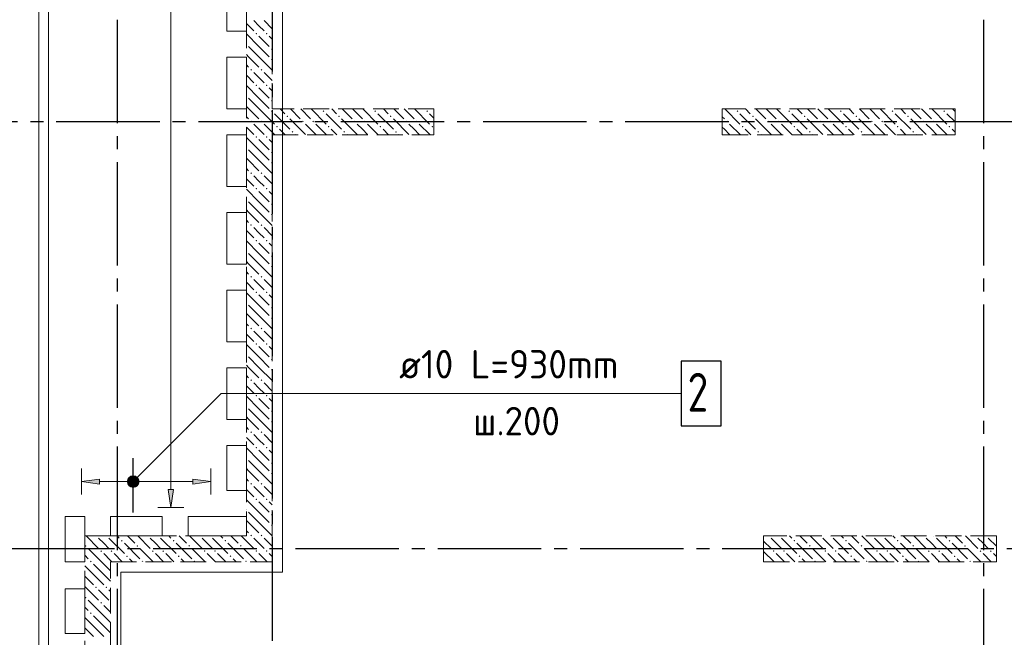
# Model space of a CAD drawing. Header units: millimetres. Extents: x 0 to 43617, y 0 to 59400.
# Tile 9 of 45: x 7171 to 14785, y 31747 to 36520. Entities that reach past the tile are written whole.
import ezdxf

# ---------------------------------------------------------------- set-up
doc = ezdxf.new("R2010")
doc.units = ezdxf.units.MM
doc.linetypes.add('______2', pattern=[270, 200, -70])
doc.linetypes.add('______5', pattern=[1100, 800, -100, 100, -100])
for name, color, linetype, lineweight in [('Standard', 7, 'Continuous', 25), ('ЖБ Пилон', 180, 'Continuous', 25), ('Обрамление П-обр. равн.', 7, 'Continuous', 25), ('Оси', 40, '______5', 18), ('Позиционная метка линия выноска', 7, 'Continuous', 13), ('Позиционная метка номер позиции', 7, 'Continuous', 13)]:
    doc.layers.add(name, color=color, linetype=linetype, lineweight=lineweight)
doc.layers.add('ЖБ Перекрытие верхний уровень', color=7, linetype='Continuous', lineweight=25, true_color=0xe0e0ff)
doc.layers.add('ЖБ Стена верхний уровень', color=7, linetype='Continuous', lineweight=25, true_color=0x006e00)
doc.styles.add('ISOCPEUR', font='txt')

msp = doc.modelspace()

# ---------------------------------------------------------------- hatches: boundary and pattern name
at = {"layer": 'ЖБ Пилон', "linetype": 'Continuous', "lineweight": 18, "transparency": 33554687}
for points in [[(12714.5, 35813.1), (12721, 35819.6), (12727.5, 35813.1), (12721, 35806.6)], [(13114.5, 35813.1), (13121, 35819.6), (13127.5, 35813.1), (13121, 35806.6)], [(13514.5, 35813.1), (13521, 35819.6), (13527.5, 35813.1), (13521, 35806.6)], [(13914.5, 35813.1), (13921, 35819.6), (13927.5, 35813.1), (13921, 35806.6)], [(14314.5, 35813.1), (14321, 35819.6), (14327.5, 35813.1), (14321, 35806.6)], [(12634.5, 35733.1), (12641, 35739.6), (12647.4, 35733.1), (12641, 35726.6)], [(12834.5, 35773.1), (12841, 35779.6), (12847.4, 35773.1), (12841, 35766.6)], [(12954.4, 35733.1), (12960.9, 35739.6), (12967.4, 35733.1), (12960.9, 35726.6)], [(13034.5, 35733.1), (13041, 35739.6), (13047.4, 35733.1), (13041, 35726.6)], [(13234.5, 35773.1), (13241, 35779.6), (13247.4, 35773.1), (13241, 35766.6)], [(13354.4, 35733.1), (13360.9, 35739.6), (13367.4, 35733.1), (13360.9, 35726.6)], [(13434.5, 35733.1), (13441, 35739.6), (13447.4, 35733.1), (13441, 35726.6)], [(13634.5, 35773.1), (13641, 35779.6), (13647.4, 35773.1), (13641, 35766.6)], [(13754.4, 35733.1), (13760.9, 35739.6), (13767.4, 35733.1), (13760.9, 35726.6)], [(13834.5, 35733.1), (13841, 35739.6), (13847.4, 35733.1), (13841, 35726.6)], [(14034.5, 35773.1), (14041, 35779.6), (14047.4, 35773.1), (14041, 35766.6)], [(14154.4, 35733.1), (14160.9, 35739.6), (14167.4, 35733.1), (14160.9, 35726.6)], [(14234.5, 35733.1), (14241, 35739.6), (14247.4, 35733.1), (14241, 35726.6)], [(12754.4, 35693.1), (12760.9, 35699.6), (12767.4, 35693.1), (12760.9, 35686.6)], [(12874.5, 35653.1), (12881, 35659.6), (12887.5, 35653.1), (12881, 35646.6)], [(13154.4, 35693.1), (13160.9, 35699.6), (13167.4, 35693.1), (13160.9, 35686.6)], [(13274.5, 35653.1), (13281, 35659.6), (13287.5, 35653.1), (13281, 35646.6)], [(13554.4, 35693.1), (13560.9, 35699.6), (13567.4, 35693.1), (13560.9, 35686.6)], [(13674.5, 35653.1), (13681, 35659.6), (13687.5, 35653.1), (13681, 35646.6)], [(13954.4, 35693.1), (13960.9, 35699.6), (13967.4, 35693.1), (13960.9, 35686.6)], [(14074.5, 35653.1), (14081, 35659.6), (14087.5, 35653.1), (14081, 35646.6)], [(14354.4, 35693.1), (14360.9, 35699.6), (14367.4, 35693.1), (14360.9, 35686.6)], [(12964.3, 32530), (12960.9, 32526.6), (12957.6, 32530)], [(13044.3, 32530), (13041, 32526.6), (13037.6, 32530)], [(13364.3, 32530), (13360.9, 32526.6), (13357.6, 32530)], [(13444.3, 32530), (13441, 32526.6), (13437.6, 32530)], [(13764.3, 32530), (13760.9, 32526.6), (13757.6, 32530)], [(13844.3, 32530), (13841, 32526.6), (13837.6, 32530)], [(14164.3, 32530), (14160.9, 32526.6), (14157.6, 32530)], [(14244.3, 32530), (14241, 32526.6), (14237.6, 32530)], [(14564.3, 32530), (14560.9, 32526.6), (14557.6, 32530)], [(14644.3, 32530), (14641, 32526.6), (14637.6, 32530)], [(13154.4, 32493.1), (13160.9, 32499.6), (13167.4, 32493.1), (13160.9, 32486.6)], [(13274.5, 32453.1), (13281, 32459.6), (13287.5, 32453.1), (13281, 32446.6)], [(13554.4, 32493.1), (13560.9, 32499.6), (13567.4, 32493.1), (13560.9, 32486.6)], [(13674.5, 32453.1), (13681, 32459.6), (13687.5, 32453.1), (13681, 32446.6)], [(13954.4, 32493.1), (13960.9, 32499.6), (13967.4, 32493.1), (13960.9, 32486.6)], [(14074.5, 32453.1), (14081, 32459.6), (14087.5, 32453.1), (14081, 32446.6)], [(14354.4, 32493.1), (14360.9, 32499.6), (14367.4, 32493.1), (14360.9, 32486.6)], [(14474.5, 32453.1), (14481, 32459.6), (14487.5, 32453.1), (14481, 32446.6)], [(12994.5, 32413.1), (13001, 32419.6), (13007.5, 32413.1), (13001, 32406.6)], [(13074.5, 32413.1), (13081, 32419.6), (13087.5, 32413.1), (13081, 32406.6)], [(13194.5, 32373.1), (13201, 32379.6), (13207.5, 32373.1), (13201, 32366.6)], [(13394.5, 32413.1), (13401, 32419.6), (13407.5, 32413.1), (13401, 32406.6)], [(13474.5, 32413.1), (13481, 32419.6), (13487.5, 32413.1), (13481, 32406.6)], [(13594.5, 32373.1), (13601, 32379.6), (13607.5, 32373.1), (13601, 32366.6)], [(13794.5, 32413.1), (13801, 32419.6), (13807.5, 32413.1), (13801, 32406.6)], [(13874.5, 32413.1), (13881, 32419.6), (13887.5, 32413.1), (13881, 32406.6)], [(13994.5, 32373.1), (14001, 32379.6), (14007.5, 32373.1), (14001, 32366.6)], [(14194.5, 32413.1), (14201, 32419.6), (14207.5, 32413.1), (14201, 32406.6)], [(14274.5, 32413.1), (14281, 32419.6), (14287.5, 32413.1), (14281, 32406.6)], [(14394.5, 32373.1), (14401, 32379.6), (14407.5, 32373.1), (14401, 32366.6)], [(14594.5, 32413.1), (14601, 32419.6), (14607.5, 32413.1), (14601, 32406.6)], [(14674.5, 32413.1), (14681, 32419.6), (14687.5, 32413.1), (14681, 32406.6)], [(12924, 32336.6), (12927.5, 32333.1), (12924.3, 32330), (12924, 32330)], [(13314.5, 32333.1), (13321, 32339.6), (13327.5, 32333.1), (13324.3, 32330), (13317.6, 32330)], [(13714.5, 32333.1), (13721, 32339.6), (13727.5, 32333.1), (13724.3, 32330), (13717.6, 32330)], [(14114.5, 32333.1), (14121, 32339.6), (14127.5, 32333.1), (14124.3, 32330), (14117.6, 32330)], [(14514.5, 32333.1), (14521, 32339.6), (14527.5, 32333.1), (14524.3, 32330), (14517.6, 32330)]]:
    msp.add_hatch(color=7, dxfattribs=at).paths.add_polyline_path(points, flags=16)
at = {"layer": 'ЖБ Стена верхний уровень', "linetype": 'Continuous', "lineweight": 18, "transparency": 33554687}
for points in [[(8994.5, 36413.1), (9001, 36419.6), (9007.5, 36413.1), (9001, 36406.6)], [(9074.5, 36413.1), (9081, 36419.6), (9087.5, 36413.1), (9081, 36406.6)], [(8924, 36336.6), (8927.5, 36333.1), (8924, 36329.7)], [(9114.5, 36293.1), (9121, 36299.6), (9124, 36296.6), (9124, 36289.7), (9121, 36286.6)], [(9114.5, 36213.1), (9121, 36219.6), (9124, 36216.6), (9124, 36209.7), (9121, 36206.6)], [(8954.5, 36133.1), (8960.9, 36139.6), (8967.4, 36133.1), (8960.9, 36126.6)], [(9034.5, 36133.1), (9041, 36139.6), (9047.4, 36133.1), (9041, 36126.6)], [(8994.5, 36013.1), (9001, 36019.6), (9007.5, 36013.1), (9001, 36006.6)], [(9074.5, 36013.1), (9081, 36019.6), (9087.5, 36013.1), (9081, 36006.6)], [(8924, 35936.6), (8927.5, 35933.1), (8924, 35929.7)], [(9114.5, 35893.1), (9121, 35899.6), (9124, 35896.6), (9124, 35889.7), (9121, 35886.6)], [(9114.5, 35813.1), (9121, 35819.6), (9124, 35816.6), (9124, 35809.7), (9121, 35806.6)], [(9124, 35816.6), (9127.5, 35813.1), (9124, 35809.7)], [(9514.5, 35813.1), (9521, 35819.6), (9527.5, 35813.1), (9521, 35806.6)], [(9914.5, 35813.1), (9921, 35819.6), (9927.5, 35813.1), (9921, 35806.6)], [(10314.5, 35813.1), (10321, 35819.6), (10327.5, 35813.1), (10321, 35806.6)], [(8954.5, 35733.1), (8960.9, 35739.6), (8967.4, 35733.1), (8960.9, 35726.6)], [(9034.5, 35733.1), (9041, 35739.6), (9047.4, 35733.1), (9041, 35726.6)], [(9234.5, 35773.1), (9241, 35779.6), (9247.4, 35773.1), (9241, 35766.6)], [(9354.5, 35733.1), (9360.9, 35739.6), (9367.4, 35733.1), (9360.9, 35726.6)], [(9434.5, 35733.1), (9441, 35739.6), (9447.4, 35733.1), (9441, 35726.6)], [(9634.5, 35773.1), (9641, 35779.6), (9647.4, 35773.1), (9641, 35766.6)], [(9754.5, 35733.1), (9760.9, 35739.6), (9767.4, 35733.1), (9760.9, 35726.6)], [(9834.5, 35733.1), (9841, 35739.6), (9847.4, 35733.1), (9841, 35726.6)], [(10034.5, 35773.1), (10041, 35779.6), (10047.4, 35773.1), (10041, 35766.6)], [(10154.5, 35733.1), (10160.9, 35739.6), (10167.4, 35733.1), (10160.9, 35726.6)], [(10234.5, 35733.1), (10241, 35739.6), (10247.4, 35733.1), (10241, 35726.6)], [(9154.5, 35693.1), (9160.9, 35699.6), (9167.4, 35693.1), (9160.9, 35686.6)], [(9274.5, 35653.1), (9281, 35659.6), (9287.5, 35653.1), (9281, 35646.6)], [(9554.5, 35693.1), (9560.9, 35699.6), (9567.4, 35693.1), (9560.9, 35686.6)], [(9674.5, 35653.1), (9681, 35659.6), (9687.5, 35653.1), (9681, 35646.6)], [(9954.5, 35693.1), (9960.9, 35699.6), (9967.4, 35693.1), (9960.9, 35686.6)], [(10074.5, 35653.1), (10081, 35659.6), (10087.5, 35653.1), (10081, 35646.6)], [(10354.5, 35693.1), (10360.9, 35699.6), (10367.4, 35693.1), (10360.9, 35686.6)], [(8994.5, 35613.1), (9001, 35619.6), (9007.5, 35613.1), (9001, 35606.6)], [(9074.5, 35613.1), (9081, 35619.6), (9087.5, 35613.1), (9081, 35606.6)], [(8924, 35536.6), (8927.5, 35533.1), (8924, 35529.7)], [(9114.5, 35493.1), (9121, 35499.6), (9124, 35496.6), (9124, 35489.7), (9121, 35486.6)], [(9114.5, 35413.1), (9121, 35419.6), (9124, 35416.6), (9124, 35409.7), (9121, 35406.6)], [(8954.5, 35333.1), (8960.9, 35339.6), (8967.4, 35333.1), (8960.9, 35326.6)], [(9034.5, 35333.1), (9041, 35339.6), (9047.4, 35333.1), (9041, 35326.6)], [(8994.5, 35213.1), (9001, 35219.6), (9007.5, 35213.1), (9001, 35206.6)], [(9074.5, 35213.1), (9081, 35219.6), (9087.5, 35213.1), (9081, 35206.6)], [(8924, 35136.6), (8927.5, 35133.1), (8924, 35129.7)], [(9114.5, 35093.1), (9121, 35099.6), (9124, 35096.6), (9124, 35089.7), (9121, 35086.6)], [(9114.5, 35013.1), (9121, 35019.6), (9124, 35016.6), (9124, 35009.7), (9121, 35006.6)], [(8954.5, 34933.1), (8960.9, 34939.6), (8967.4, 34933.1), (8960.9, 34926.6)], [(9034.5, 34933.1), (9041, 34939.6), (9047.4, 34933.1), (9041, 34926.6)], [(8994.5, 34813.1), (9001, 34819.6), (9007.5, 34813.1), (9001, 34806.6)], [(9074.5, 34813.1), (9081, 34819.6), (9087.5, 34813.1), (9081, 34806.6)], [(8924, 34736.6), (8927.5, 34733.1), (8924, 34729.7)], [(9114.5, 34693.1), (9121, 34699.6), (9124, 34696.6), (9124, 34689.7), (9121, 34686.6)], [(9114.5, 34613.1), (9121, 34619.6), (9124, 34616.6), (9124, 34609.7), (9121, 34606.6)], [(8954.5, 34533.1), (8960.9, 34539.6), (8967.4, 34533.1), (8960.9, 34526.6)], [(9034.5, 34533.1), (9041, 34539.6), (9047.4, 34533.1), (9041, 34526.6)], [(8994.5, 34413.1), (9001, 34419.6), (9007.5, 34413.1), (9001, 34406.6)], [(9074.5, 34413.1), (9081, 34419.6), (9087.5, 34413.1), (9081, 34406.6)], [(8924, 34336.6), (8927.5, 34333.1), (8924, 34329.7)], [(9114.5, 34293.1), (9121, 34299.6), (9124, 34296.6), (9124, 34289.7), (9121, 34286.6)], [(9114.5, 34213.1), (9121, 34219.6), (9124, 34216.6), (9124, 34209.7), (9121, 34206.6)], [(8954.5, 34133.1), (8960.9, 34139.6), (8967.4, 34133.1), (8960.9, 34126.6)], [(9034.5, 34133.1), (9041, 34139.6), (9047.4, 34133.1), (9041, 34126.6)], [(8994.5, 34013.1), (9001, 34019.6), (9007.5, 34013.1), (9001, 34006.6)], [(9074.5, 34013.1), (9081, 34019.6), (9087.5, 34013.1), (9081, 34006.6)], [(8924, 33936.6), (8927.5, 33933.1), (8924, 33929.7)], [(9114.5, 33893.1), (9121, 33899.6), (9124, 33896.6), (9124, 33889.7), (9121, 33886.6)], [(9114.5, 33813.1), (9121, 33819.6), (9124, 33816.6), (9124, 33809.7), (9121, 33806.6)], [(8954.5, 33733.1), (8960.9, 33739.6), (8967.4, 33733.1), (8960.9, 33726.6)], [(9034.5, 33733.1), (9041, 33739.6), (9047.4, 33733.1), (9041, 33726.6)], [(8994.5, 33613.1), (9001, 33619.6), (9007.5, 33613.1), (9001, 33606.6)], [(9074.5, 33613.1), (9081, 33619.6), (9087.5, 33613.1), (9081, 33606.6)], [(8924, 33536.6), (8927.5, 33533.1), (8924, 33529.7)], [(9114.5, 33493.1), (9121, 33499.6), (9124, 33496.6), (9124, 33489.7), (9121, 33486.6)], [(9114.5, 33413.1), (9121, 33419.6), (9124, 33416.6), (9124, 33409.7), (9121, 33406.6)], [(8954.5, 33333.1), (8960.9, 33339.6), (8967.4, 33333.1), (8960.9, 33326.6)], [(9034.5, 33333.1), (9041, 33339.6), (9047.4, 33333.1), (9041, 33326.6)], [(8994.5, 33213.1), (9001, 33219.6), (9007.5, 33213.1), (9001, 33206.6)], [(9074.5, 33213.1), (9081, 33219.6), (9087.5, 33213.1), (9081, 33206.6)], [(8924, 33136.6), (8927.5, 33133.1), (8924, 33129.7)], [(9114.5, 33093.1), (9121, 33099.6), (9124, 33096.6), (9124, 33089.7), (9121, 33086.6)], [(9114.5, 33013.1), (9121, 33019.6), (9124, 33016.6), (9124, 33009.7), (9121, 33006.6)], [(8954.5, 32933.1), (8960.9, 32939.6), (8967.4, 32933.1), (8960.9, 32926.6)], [(9034.5, 32933.1), (9041, 32939.6), (9047.4, 32933.1), (9041, 32926.6)], [(8994.5, 32813.1), (9001, 32819.6), (9007.5, 32813.1), (9001, 32806.6)], [(9074.5, 32813.1), (9081, 32819.6), (9087.5, 32813.1), (9081, 32806.6)], [(8924, 32736.6), (8927.5, 32733.1), (8924, 32729.7)], [(9114.5, 32693.1), (9121, 32699.6), (9124, 32696.6), (9124, 32689.7), (9121, 32686.6)], [(9114.5, 32613.1), (9121, 32619.6), (9124, 32616.6), (9124, 32609.7), (9121, 32606.6)], [(7764.3, 32530), (7760.9, 32526.6), (7757.6, 32530)], [(7844.3, 32530), (7841, 32526.6), (7837.6, 32530)], [(8164.3, 32530), (8160.9, 32526.6), (8157.6, 32530)], [(8244.3, 32530), (8241, 32526.6), (8237.6, 32530)], [(8564.3, 32530), (8560.9, 32526.6), (8557.6, 32530)], [(8644.3, 32530), (8641, 32526.6), (8637.6, 32530)], [(8954.5, 32533.1), (8960.9, 32539.6), (8967.4, 32533.1), (8964.3, 32530), (8957.6, 32530)], [(8964.3, 32530), (8960.9, 32526.6), (8957.6, 32530)], [(9034.5, 32533.1), (9041, 32539.6), (9047.4, 32533.1), (9044.3, 32530), (9037.6, 32530)], [(9044.3, 32530), (9041, 32526.6), (9037.6, 32530)], [(7674.5, 32453.1), (7681, 32459.6), (7687.5, 32453.1), (7681, 32446.6)], [(7954.5, 32493.1), (7960.9, 32499.6), (7967.4, 32493.1), (7960.9, 32486.6)], [(8074.5, 32453.1), (8081, 32459.6), (8087.5, 32453.1), (8081, 32446.6)], [(8354.5, 32493.1), (8360.9, 32499.6), (8367.4, 32493.1), (8360.9, 32486.6)], [(8474.5, 32453.1), (8481, 32459.6), (8487.5, 32453.1), (8481, 32446.6)], [(8754.5, 32493.1), (8760.9, 32499.6), (8767.4, 32493.1), (8760.9, 32486.6)], [(8874.5, 32453.1), (8881, 32459.6), (8887.5, 32453.1), (8881, 32446.6)], [(7794.5, 32413.1), (7801, 32419.6), (7807.5, 32413.1), (7801, 32406.6)], [(7874.5, 32413.1), (7881, 32419.6), (7887.5, 32413.1), (7881, 32406.6)], [(7994.5, 32373.1), (8001, 32379.6), (8007.5, 32373.1), (8001, 32366.6)], [(8194.5, 32413.1), (8201, 32419.6), (8207.5, 32413.1), (8201, 32406.6)], [(8274.5, 32413.1), (8281, 32419.6), (8287.5, 32413.1), (8281, 32406.6)], [(8394.5, 32373.1), (8401, 32379.6), (8407.5, 32373.1), (8401, 32366.6)], [(8594.5, 32413.1), (8601, 32419.6), (8607.5, 32413.1), (8601, 32406.6)], [(8674.5, 32413.1), (8681, 32419.6), (8687.5, 32413.1), (8681, 32406.6)], [(8794.5, 32373.1), (8801, 32379.6), (8807.5, 32373.1), (8801, 32366.6)], [(8994.5, 32413.1), (9001, 32419.6), (9007.5, 32413.1), (9001, 32406.6)], [(9074.5, 32413.1), (9081, 32419.6), (9087.5, 32413.1), (9081, 32406.6)], [(7714.5, 32333.1), (7721, 32339.6), (7727.5, 32333.1), (7721, 32326.6)], [(8114.5, 32333.1), (8121, 32339.6), (8127.5, 32333.1), (8124.3, 32330), (8117.6, 32330)], [(8514.5, 32333.1), (8521, 32339.6), (8527.5, 32333.1), (8524.3, 32330), (8517.6, 32330)], [(8914.5, 32333.1), (8921, 32339.6), (8927.5, 32333.1), (8924.3, 32330), (8917.6, 32330)], [(7754.5, 32133.1), (7760.9, 32139.6), (7767.4, 32133.1), (7760.9, 32126.6)], [(7834.5, 32133.1), (7841, 32139.6), (7847.4, 32133.1), (7841, 32126.6)], [(7674.5, 32053.1), (7681, 32059.6), (7687.5, 32053.1), (7681, 32046.6)], [(7794.5, 32013.1), (7801, 32019.6), (7807.5, 32013.1), (7801, 32006.6)], [(7714.5, 31933.1), (7721, 31939.6), (7727.5, 31933.1), (7721, 31926.6)]]:
    msp.add_hatch(color=7, dxfattribs=at).paths.add_polyline_path(points, flags=16)
at = {"layer": 'Обрамление П-обр. равн.', "linetype": 'Continuous', "lineweight": 13, "transparency": 33554687}
for points in [[(7789, 32930), (7649, 32950), (7789, 32970)], [(8360.1, 32890), (8340.1, 32750), (8320, 32890)]]:
    msp.add_hatch(color=7, dxfattribs=at).paths.add_polyline_path(points, flags=16)
for points in [[(8010.3, 32927.5), (8010.3, 32972.5), (8004, 32950)], [(8010.3, 32972.5), (8026.5, 32911.3), (8026.5, 32988.7)], [(8010.3, 32972.5), (8010.3, 32927.5), (8026.5, 32911.3)], [(8026.5, 32988.7), (8049, 32905), (8049, 32995)], [(8026.5, 32988.7), (8026.5, 32911.3), (8049, 32905)], [(8049, 32995), (8049, 32905), (8071.5, 32911.3)], [(8049, 32995), (8071.5, 32911.3), (8071.5, 32988.7)], [(8071.5, 32988.7), (8071.5, 32911.3), (8087.7, 32927.5)], [(8071.5, 32988.7), (8087.7, 32927.5), (8087.7, 32972.5)], [(8087.7, 32972.5), (8087.7, 32927.5), (8094, 32950)], [(8509, 32930), (8649, 32950), (8509, 32970)]]:
    msp.add_hatch(color=7, dxfattribs=at).paths.add_polyline_path(points)
at = {"layer": 'Позиционная метка номер позиции', "linetype": 'Continuous', "lineweight": 13, "transparency": 33554687}
for points in [[(8005.7, 32961.5), (8080.8, 32918.2), (8017.2, 32981.8)], [(8017.2, 32981.8), (8092.3, 32938.5), (8037.5, 32993.3)], [(8017.2, 32981.8), (8080.8, 32918.2), (8092.3, 32938.5)], [(8037.5, 32993.3), (8092.3, 32938.5), (8092.3, 32961.5)], [(8037.5, 32993.3), (8092.3, 32961.5), (8060.4, 32993.3)], [(8060.4, 32993.3), (8092.3, 32961.5), (8080.8, 32981.8)], [(8005.7, 32938.5), (8060.4, 32906.7), (8005.7, 32961.5)], [(8005.7, 32961.5), (8060.4, 32906.7), (8080.8, 32918.2)], [(8037.5, 32906.7), (8005.7, 32938.5), (8017.2, 32918.2)], [(8005.7, 32938.5), (8037.5, 32906.7), (8060.4, 32906.7)]]:
    msp.add_hatch(color=7, dxfattribs=at).paths.add_polyline_path(points)

# ---------------------------------------------------------------- linework, layer by layer
at = {"layer": 'Standard', "color": 254, "linetype": 'Continuous', "lineweight": 13, "true_color": 0xc4c4ff, "transparency": 33554687}
msp.add_lwpolyline([(7319, 10025), (33145, 10025), (33145, 57291), (7319, 57291), (7319, 10025)], dxfattribs=at)
at = {"layer": 'ЖБ Перекрытие верхний уровень', "color": 7, "linetype": 'Continuous', "lineweight": 18, "transparency": 33554687}
for p, q in [((7394, 57220), (7394, 22670)), ((8774, 36430), (8774, 36830)), ((8924, 36830), (8924, 36430)), ((8924, 36430), (8774, 36430)), ((8774, 35830), (8774, 36230)), ((8774, 36230), (8924, 36230)), ((8924, 36230), (8924, 35830)), ((8924, 35830), (8774, 35830)), ((8774, 35630), (8924, 35630)), ((8774, 35230), (8774, 35630)), ((8924, 35630), (8924, 35230)), ((8924, 35230), (8774, 35230)), ((8774, 34630), (8774, 35030)), ((8774, 35030), (8924, 35030)), ((8924, 35030), (8924, 34630)), ((8924, 34630), (8774, 34630)), ((8774, 34430), (8924, 34430)), ((8774, 34030), (8774, 34430)), ((8924, 34430), (8924, 34030)), ((8924, 34030), (8774, 34030)), ((8774, 33830), (8924, 33830)), ((8774, 33430), (8774, 33830)), ((8924, 33830), (8924, 33430)), ((8924, 33430), (8774, 33430)), ((8774, 32880), (8774, 33230)), ((8774, 33230), (8924, 33230)), ((8924, 33230), (8924, 32880)), ((8924, 32880), (8774, 32880)), ((7524, 32680), (7674, 32680)), ((7524, 32330), (7524, 32680)), ((7674, 32680), (7674, 32330)), ((7874, 32680), (8274, 32680)), ((7874, 32530), (7874, 32680)), ((8274, 32680), (8274, 32530)), ((8474, 32530), (8474, 32680)), ((8474, 32680), (8924, 32680)), ((8924, 32680), (8924, 32530)), ((8274, 32530), (7874, 32530)), ((8924, 32530), (8474, 32530)), ((7674, 32330), (7524, 32330)), ((7524, 31775), (7524, 32120)), ((7524, 32120), (7674, 32120)), ((7674, 32120), (7674, 31775)), ((7674, 31775), (7524, 31775))]:
    msp.add_line(p, q, dxfattribs=at)
at = {"layer": 'ЖБ Пилон', "color": 253, "linetype": '______2', "lineweight": 13, "true_color": 0xa0a0a0, "transparency": 33554687}
for p, q in [((14404, 35830), (12604, 35830)), ((12604, 35830), (12604, 35630)), ((14404, 35630), (14404, 35830)), ((12604, 35630), (14404, 35630)), ((14724, 32530), (12924, 32530)), ((12924, 32530), (12924, 32330)), ((14724, 32330), (14724, 32530)), ((12924, 32330), (14724, 32330))]:
    msp.add_line(p, q, dxfattribs=at)
at = {"layer": 'ЖБ Пилон', "color": 9, "linetype": 'Continuous', "lineweight": 18, "true_color": 0xc7c7c7, "transparency": 33554687}
for p, q in [((12624.1, 35830), (12741, 35713.1)), ((12741, 35793.1), (12860.9, 35673.1)), ((12821, 35793.1), (12784.1, 35830)), ((12864.1, 35830), (12941, 35753.1)), ((12944.1, 35830), (13021, 35753.1)), ((13024.1, 35830), (13141, 35713.1)), ((13141, 35793.1), (13260.9, 35673.1)), ((13221, 35793.1), (13184.1, 35830)), ((13264.1, 35830), (13341, 35753.1)), ((13344.1, 35830), (13421, 35753.1)), ((13424.1, 35830), (13541, 35713.1)), ((13541, 35793.1), (13660.9, 35673.1)), ((13621, 35793.1), (13584.1, 35830)), ((13664.1, 35830), (13741, 35753.1)), ((13744.1, 35830), (13821, 35753.1)), ((13824.1, 35830), (13941, 35713.1)), ((13941, 35793.1), (14060.9, 35673.1)), ((14021, 35793.1), (13984.1, 35830)), ((14064.1, 35830), (14141, 35753.1)), ((14144.1, 35830), (14221, 35753.1)), ((14224.1, 35830), (14341, 35713.1)), ((14341, 35793.1), (14404, 35730.1)), ((14404, 35810.1), (14384.1, 35830)), ((12604, 35770.1), (12621, 35753.1)), ((12660.9, 35713.1), (12744.1, 35630)), ((12860.9, 35753.1), (12981, 35633.1)), ((13021, 35673.1), (12981, 35713.1)), ((13060.9, 35713.1), (13144.1, 35630)), ((13260.9, 35753.1), (13381, 35633.1)), ((13421, 35673.1), (13381, 35713.1)), ((13460.9, 35713.1), (13544.1, 35630)), ((13660.9, 35753.1), (13781, 35633.1)), ((13821, 35673.1), (13781, 35713.1)), ((13860.9, 35713.1), (13944.1, 35630)), ((14060.9, 35753.1), (14181, 35633.1)), ((14221, 35673.1), (14181, 35713.1)), ((14260.9, 35713.1), (14344.1, 35630)), ((12621, 35673.1), (12604, 35690.1)), ((12660.9, 35633.1), (12621, 35673.1)), ((12781, 35673.1), (12824.1, 35630)), ((12904.1, 35630), (12901, 35633.1)), ((13060.9, 35633.1), (13021, 35673.1)), ((13181, 35673.1), (13224.1, 35630)), ((13304.1, 35630), (13301, 35633.1)), ((13460.9, 35633.1), (13421, 35673.1)), ((13581, 35673.1), (13624.1, 35630)), ((13704.1, 35630), (13701, 35633.1)), ((13860.9, 35633.1), (13821, 35673.1)), ((13981, 35673.1), (14024.1, 35630)), ((14104.1, 35630), (14101, 35633.1)), ((14260.9, 35633.1), (14221, 35673.1)), ((14381, 35673.1), (14404, 35650.1)), ((13021, 32473.1), (12981, 32513.1)), ((13060.9, 32513.1), (13181, 32393.1)), ((13124.1, 32530), (13141, 32513.1)), ((13204.1, 32530), (13260.9, 32473.1)), ((13284.1, 32530), (13381, 32433.1)), ((13421, 32473.1), (13381, 32513.1)), ((13460.9, 32513.1), (13581, 32393.1)), ((13524.1, 32530), (13541, 32513.1)), ((13604.1, 32530), (13660.9, 32473.1)), ((13684.1, 32530), (13781, 32433.1)), ((13821, 32473.1), (13781, 32513.1)), ((13860.9, 32513.1), (13981, 32393.1)), ((13924.1, 32530), (13941, 32513.1)), ((14004.1, 32530), (14060.9, 32473.1)), ((14084.1, 32530), (14181, 32433.1)), ((14221, 32473.1), (14181, 32513.1)), ((14260.9, 32513.1), (14381, 32393.1)), ((14324.1, 32530), (14341, 32513.1)), ((14404.1, 32530), (14460.9, 32473.1)), ((14484.1, 32530), (14581, 32433.1)), ((14621, 32473.1), (14581, 32513.1)), ((14660.9, 32513.1), (14724, 32450.1)), ((12924, 32490.1), (12981, 32433.1)), ((13060.9, 32433.1), (13021, 32473.1)), ((13181, 32473.1), (13301, 32353.1)), ((13460.9, 32433.1), (13421, 32473.1)), ((13581, 32473.1), (13701, 32353.1)), ((13860.9, 32433.1), (13821, 32473.1)), ((13981, 32473.1), (14101, 32353.1)), ((14260.9, 32433.1), (14221, 32473.1)), ((14381, 32473.1), (14501, 32353.1)), ((14660.9, 32433.1), (14621, 32473.1)), ((13004.1, 32330), (12924, 32410.1)), ((13021, 32393.1), (13084.1, 32330)), ((13101, 32393.1), (13164.1, 32330)), ((13404.1, 32330), (13301, 32433.1)), ((13421, 32393.1), (13484.1, 32330)), ((13501, 32393.1), (13564.1, 32330)), ((13804.1, 32330), (13701, 32433.1)), ((13821, 32393.1), (13884.1, 32330)), ((13901, 32393.1), (13964.1, 32330)), ((14204.1, 32330), (14101, 32433.1)), ((14221, 32393.1), (14284.1, 32330)), ((14301, 32393.1), (14364.1, 32330)), ((14604.1, 32330), (14501, 32433.1)), ((14621, 32393.1), (14684.1, 32330)), ((14701, 32393.1), (14724, 32370.1)), ((13244.1, 32330), (13221, 32353.1)), ((13644.1, 32330), (13621, 32353.1)), ((14044.1, 32330), (14021, 32353.1)), ((14444.1, 32330), (14421, 32353.1))]:
    msp.add_line(p, q, dxfattribs=at)
at = {"layer": 'ЖБ Стена верхний уровень', "color": 251, "linetype": '______2', "lineweight": 13, "true_color": 0x656565, "transparency": 33554687}
for p, q in [((9124, 35830), (9124, 39130)), ((8924, 38930), (8924, 32530)), ((10374, 35830), (9124, 35830)), ((10374, 35630), (10374, 35830)), ((9124, 32530), (9124, 35630)), ((9124, 35630), (10374, 35630)), ((7874, 32530), (7674, 32530)), ((7674, 32530), (7674, 29230)), ((8924, 32530), (7874, 32530)), ((9124, 32330), (9124, 32530)), ((7874, 32330), (9124, 32330)), ((7874, 29230), (7874, 32330))]:
    msp.add_line(p, q, dxfattribs=at)
at = {"layer": 'ЖБ Стена верхний уровень', "color": 9, "linetype": 'Continuous', "lineweight": 18, "true_color": 0xc7c7c7, "transparency": 33554687}
for p, q in [((8924, 36490.1), (8981, 36433.1)), ((9021, 36473.1), (8981, 36513.1)), ((9060.9, 36433.1), (9021, 36473.1)), ((9060.9, 36513.1), (9124, 36450.1)), ((9021, 36313.1), (8924, 36410.1)), ((9021, 36393.1), (9101, 36313.1)), ((9101, 36393.1), (9124, 36370.1)), ((8941, 36233.1), (8924, 36250.1)), ((8941, 36313.1), (9021, 36233.1)), ((9021, 36313.1), (9101, 36233.1)), ((8924, 36170.1), (8941, 36153.1)), ((8941, 36233.1), (9021, 36153.1)), ((9021, 36233.1), (9124, 36130.1)), ((8924, 36090.1), (8981, 36033.1)), ((9021, 36073.1), (8981, 36113.1)), ((9060.9, 36113.1), (9124, 36050.1)), ((9060.9, 36033.1), (9021, 36073.1)), ((9021, 35913.1), (8924, 36010.1)), ((9021, 35993.1), (9101, 35913.1)), ((9101, 35993.1), (9124, 35970.1)), ((8941, 35913.1), (9021, 35833.1)), ((9021, 35913.1), (9101, 35833.1)), ((8941, 35833.1), (8924, 35850.1)), ((8941, 35833.1), (9021, 35753.1)), ((9021, 35833.1), (9124, 35730.1)), ((9141, 35793.1), (9260.9, 35673.1)), ((9221, 35793.1), (9184.1, 35830)), ((9264.1, 35830), (9341, 35753.1)), ((9344.1, 35830), (9421, 35753.1)), ((9424.1, 35830), (9541, 35713.1)), ((9541, 35793.1), (9660.9, 35673.1)), ((9621, 35793.1), (9584.1, 35830)), ((9664.1, 35830), (9741, 35753.1)), ((9744.1, 35830), (9821, 35753.1)), ((9824.1, 35830), (9941, 35713.1)), ((9941, 35793.1), (10060.9, 35673.1)), ((10021, 35793.1), (9984.1, 35830)), ((10064.1, 35830), (10141, 35753.1)), ((10144.1, 35830), (10221, 35753.1)), ((10224.1, 35830), (10341, 35713.1)), ((10341, 35793.1), (10374, 35760.1)), ((8924, 35770.1), (8941, 35753.1)), ((9021, 35673.1), (8981, 35713.1)), ((9060.9, 35713.1), (9124, 35650.1)), ((9124, 35730.1), (9141, 35713.1)), ((9260.9, 35753.1), (9381, 35633.1)), ((9421, 35673.1), (9381, 35713.1)), ((9460.9, 35713.1), (9544.1, 35630)), ((9660.9, 35753.1), (9781, 35633.1)), ((9821, 35673.1), (9781, 35713.1)), ((9860.9, 35713.1), (9944.1, 35630)), ((10060.9, 35753.1), (10181, 35633.1)), ((10221, 35673.1), (10181, 35713.1)), ((10260.9, 35713.1), (10344.1, 35630)), ((8924, 35690.1), (8981, 35633.1)), ((9060.9, 35633.1), (9021, 35673.1)), ((9124, 35650.1), (9144.1, 35630)), ((9181, 35673.1), (9224.1, 35630)), ((9304.1, 35630), (9301, 35633.1)), ((9460.9, 35633.1), (9421, 35673.1)), ((9581, 35673.1), (9624.1, 35630)), ((9704.1, 35630), (9701, 35633.1)), ((9860.9, 35633.1), (9821, 35673.1)), ((9981, 35673.1), (10024.1, 35630)), ((10104.1, 35630), (10101, 35633.1)), ((10260.9, 35633.1), (10221, 35673.1)), ((9021, 35513.1), (8924, 35610.1)), ((9021, 35593.1), (9101, 35513.1)), ((9101, 35593.1), (9124, 35570.1)), ((8941, 35513.1), (9021, 35433.1)), ((9021, 35513.1), (9101, 35433.1)), ((8941, 35433.1), (8924, 35450.1)), ((8941, 35433.1), (9021, 35353.1)), ((9021, 35433.1), (9124, 35330.1)), ((8924, 35370.1), (8941, 35353.1)), ((8924, 35290.1), (8981, 35233.1)), ((9021, 35273.1), (8981, 35313.1)), ((9060.9, 35233.1), (9021, 35273.1)), ((9060.9, 35313.1), (9124, 35250.1)), ((9021, 35113.1), (8924, 35210.1)), ((9021, 35193.1), (9101, 35113.1)), ((9101, 35193.1), (9124, 35170.1)), ((8941, 35113.1), (9021, 35033.1)), ((9021, 35113.1), (9101, 35033.1)), ((8941, 35033.1), (8924, 35050.1)), ((8941, 35033.1), (9021, 34953.1)), ((9021, 35033.1), (9124, 34930.1)), ((8924, 34970.1), (8941, 34953.1)), ((8924, 34890.1), (8981, 34833.1)), ((9021, 34873.1), (8981, 34913.1)), ((9060.9, 34833.1), (9021, 34873.1)), ((9060.9, 34913.1), (9124, 34850.1)), ((9021, 34713.1), (8924, 34810.1)), ((9021, 34793.1), (9101, 34713.1)), ((9101, 34793.1), (9124, 34770.1)), ((8941, 34633.1), (8924, 34650.1)), ((8941, 34713.1), (9021, 34633.1)), ((9021, 34713.1), (9101, 34633.1)), ((8924, 34570.1), (8941, 34553.1)), ((8941, 34633.1), (9021, 34553.1)), ((9021, 34633.1), (9124, 34530.1)), ((9021, 34473.1), (8981, 34513.1)), ((9060.9, 34513.1), (9124, 34450.1)), ((8924, 34490.1), (8981, 34433.1)), ((9060.9, 34433.1), (9021, 34473.1)), ((9021, 34313.1), (8924, 34410.1)), ((9021, 34393.1), (9101, 34313.1)), ((9101, 34393.1), (9124, 34370.1)), ((8941, 34313.1), (9021, 34233.1)), ((9021, 34313.1), (9101, 34233.1)), ((8941, 34233.1), (8924, 34250.1)), ((8941, 34233.1), (9021, 34153.1)), ((9021, 34233.1), (9124, 34130.1)), ((8924, 34170.1), (8941, 34153.1)), ((9021, 34073.1), (8981, 34113.1)), ((9060.9, 34113.1), (9124, 34050.1)), ((8924, 34090.1), (8981, 34033.1)), ((9060.9, 34033.1), (9021, 34073.1)), ((9021, 33913.1), (8924, 34010.1)), ((9021, 33993.1), (9101, 33913.1)), ((9101, 33993.1), (9124, 33970.1)), ((8941, 33913.1), (9021, 33833.1)), ((9021, 33913.1), (9101, 33833.1)), ((8941, 33833.1), (8924, 33850.1)), ((8941, 33833.1), (9021, 33753.1)), ((9021, 33833.1), (9124, 33730.1)), ((8924, 33770.1), (8941, 33753.1)), ((8924, 33690.1), (8981, 33633.1)), ((9021, 33673.1), (8981, 33713.1)), ((9060.9, 33633.1), (9021, 33673.1)), ((9060.9, 33713.1), (9124, 33650.1)), ((9021, 33513.1), (8924, 33610.1)), ((9021, 33593.1), (9101, 33513.1)), ((9101, 33593.1), (9124, 33570.1)), ((8941, 33513.1), (9021, 33433.1)), ((9021, 33513.1), (9101, 33433.1)), ((8941, 33433.1), (8924, 33450.1)), ((8941, 33433.1), (9021, 33353.1)), ((9021, 33433.1), (9124, 33330.1)), ((8924, 33370.1), (8941, 33353.1)), ((8924, 33290.1), (8981, 33233.1)), ((9021, 33273.1), (8981, 33313.1)), ((9060.9, 33233.1), (9021, 33273.1)), ((9060.9, 33313.1), (9124, 33250.1)), ((9021, 33113.1), (8924, 33210.1)), ((9021, 33193.1), (9101, 33113.1)), ((9101, 33193.1), (9124, 33170.1)), ((8941, 33033.1), (8924, 33050.1)), ((8941, 33113.1), (9021, 33033.1)), ((9021, 33113.1), (9101, 33033.1)), ((8924, 32970.1), (8941, 32953.1)), ((8941, 33033.1), (9021, 32953.1)), ((9021, 33033.1), (9124, 32930.1)), ((9021, 32873.1), (8981, 32913.1)), ((9060.9, 32913.1), (9124, 32850.1)), ((8924, 32890.1), (8981, 32833.1)), ((9060.9, 32833.1), (9021, 32873.1)), ((9021, 32713.1), (8924, 32810.1)), ((9021, 32793.1), (9101, 32713.1)), ((9101, 32793.1), (9124, 32770.1)), ((8941, 32713.1), (9021, 32633.1)), ((9021, 32713.1), (9101, 32633.1)), ((8941, 32633.1), (8924, 32650.1)), ((8941, 32633.1), (9021, 32553.1)), ((9021, 32633.1), (9124, 32530.1)), ((7684.1, 32530), (7781, 32433.1)), ((7821, 32473.1), (7781, 32513.1)), ((7860.9, 32513.1), (7874, 32500.1)), ((7924.1, 32530), (7941, 32513.1)), ((8004.1, 32530), (8060.9, 32473.1)), ((8084.1, 32530), (8181, 32433.1)), ((8221, 32473.1), (8181, 32513.1)), ((8260.9, 32513.1), (8381, 32393.1)), ((8324.1, 32530), (8341, 32513.1)), ((8404.1, 32530), (8460.9, 32473.1)), ((8484.1, 32530), (8581, 32433.1)), ((8621, 32473.1), (8581, 32513.1)), ((8660.9, 32513.1), (8781, 32393.1)), ((8724.1, 32530), (8741, 32513.1)), ((8804.1, 32530), (8860.9, 32473.1)), ((8884.1, 32530), (8981, 32433.1)), ((8924, 32570.1), (8941, 32553.1)), ((9021, 32473.1), (8981, 32513.1)), ((9060.9, 32513.1), (9124, 32450.1)), ((7860.9, 32433.1), (7821, 32473.1)), ((7874, 32500.1), (7981, 32393.1)), ((7981, 32473.1), (8101, 32353.1)), ((8260.9, 32433.1), (8221, 32473.1)), ((8381, 32473.1), (8501, 32353.1)), ((8660.9, 32433.1), (8621, 32473.1)), ((8781, 32473.1), (8901, 32353.1)), ((9060.9, 32433.1), (9021, 32473.1)), ((7674, 32380.1), (7701, 32353.1)), ((7821, 32313.1), (7701, 32433.1)), ((7821, 32393.1), (7874, 32340.1)), ((7901, 32393.1), (7964.1, 32330)), ((8204.1, 32330), (8101, 32433.1)), ((8221, 32393.1), (8284.1, 32330)), ((8301, 32393.1), (8364.1, 32330)), ((8604.1, 32330), (8501, 32433.1)), ((8621, 32393.1), (8684.1, 32330)), ((8701, 32393.1), (8764.1, 32330)), ((9004.1, 32330), (8901, 32433.1)), ((9021, 32393.1), (9084.1, 32330)), ((9101, 32393.1), (9124, 32370.1)), ((7741, 32233.1), (7674, 32300.1)), ((7741, 32313.1), (7821, 32233.1)), ((7821, 32313.1), (7874, 32260.1)), ((7874, 32340.1), (7884.1, 32330)), ((8044.1, 32330), (8021, 32353.1)), ((8444.1, 32330), (8421, 32353.1)), ((8844.1, 32330), (8821, 32353.1)), ((7674, 32220.1), (7741, 32153.1)), ((7741, 32233.1), (7821, 32153.1)), ((7821, 32233.1), (7874, 32180.1)), ((7674, 32140.1), (7781, 32033.1)), ((7821, 32073.1), (7781, 32113.1)), ((7860.9, 32033.1), (7821, 32073.1)), ((7860.9, 32113.1), (7874, 32100.1)), ((7674, 31980.1), (7701, 31953.1)), ((7821, 31913.1), (7701, 32033.1)), ((7821, 31993.1), (7874, 31940.1)), ((7741, 31913.1), (7821, 31833.1)), ((7821, 31913.1), (7874, 31860.1)), ((7741, 31833.1), (7674, 31900.1)), ((7741, 31833.1), (7821, 31753.1)), ((7821, 31833.1), (7874, 31780.1)), ((7674, 31820.1), (7741, 31753.1))]:
    msp.add_line(p, q, dxfattribs=at)
at = {"layer": 'Обрамление П-обр. равн.', "color": 251, "linetype": 'Continuous', "lineweight": 13, "true_color": 0x494949, "transparency": 33554687}
for p, q in [((8340.1, 32890), (8340.1, 37320)), ((7649, 32950), (7649, 33050)), ((8649, 32950), (8649, 33050)), ((7649, 32950), (7789, 32970)), ((7789, 32970), (7789, 32930)), ((8049, 32995), (8049, 32995)), ((8649, 32950), (8509, 32970)), ((8509, 32970), (8509, 32930)), ((7789, 32930), (7649, 32950)), ((7649, 32950), (7649, 32850)), ((7649, 32950), (7649, 32950)), ((7789, 32950), (8019, 32950)), ((8049, 32905), (8049, 32905)), ((8079, 32950), (8509, 32950)), ((8509, 32930), (8649, 32950)), ((8649, 32950), (8649, 32850)), ((8649, 32950), (8649, 32950)), ((8340.1, 32750), (8320, 32890)), ((8320, 32890), (8360.1, 32890)), ((8360.1, 32890), (8340.1, 32750)), ((8340.1, 32750), (8240.1, 32750)), ((8340.1, 32750), (8440.1, 32750)), ((8340.1, 32750), (8340.1, 32750))]:
    msp.add_line(p, q, dxfattribs=at)
at = {"layer": 'Обрамление П-обр. равн.', "color": 7, "linetype": 'Continuous', "lineweight": 13, "transparency": 33554687}
msp.add_line((10085.5, 33630), (12127.5, 33630), dxfattribs=at)
at = {"layer": 'Обрамление П-обр. равн.', "color": 7, "linetype": 'Continuous', "lineweight": 25, "transparency": 33554687}
msp.add_line((8049, 32710), (8049, 33130), dxfattribs=at)
msp.add_lwpolyline([(12285.5, 33380), (12595.5, 33380), (12595.5, 33880), (12285.5, 33880), (12285.5, 33380)], dxfattribs=at)
at = {"layer": 'Обрамление П-обр. равн.', "color": 251, "linetype": 'Continuous', "lineweight": 13, "true_color": 0x494949, "transparency": 33554687}
msp.add_circle((8049, 32950), 45, dxfattribs=at)
at = {"layer": 'Оси', "color": 8, "linetype": '______5', "lineweight": -3, "transparency": 33554687}
for p, q in [((9124, 57820), (9124, 7100)), ((7924, 57420), (7924, 7100)), ((14624, 57420), (14624, 7100)), ((22554, 35730), (4600, 35730)), ((23304, 32430), (4600, 32430))]:
    msp.add_line(p, q, dxfattribs=at)
at = {"layer": 'Позиционная метка линия выноска', "color": 251, "linetype": 'Continuous', "lineweight": 13, "true_color": 0x494949, "transparency": 33554687}
msp.add_lwpolyline([(9204, 57170), (9204, 53290), (7954, 53290), (7954, 49730), (9204, 49730), (9204, 42770), (7954, 42770), (7954, 39210), (9204, 39210), (9204, 32250), (7954, 32250), (7954, 29310), (9204, 29310), (9204, 22590), (7954, 22590), (7954, 21275)], dxfattribs=at)
at = {"layer": 'Позиционная метка номер позиции', "color": 7, "linetype": 'Continuous', "lineweight": 13, "transparency": 33554687}
for p, q in [((8017.2, 32981.8), (8017.2, 32981.8)), ((8080.8, 32981.8), (8080.8, 32981.8)), ((8017.2, 32918.2), (8017.2, 32918.2)), ((8080.8, 32918.2), (8080.8, 32918.2))]:
    msp.add_line(p, q, dxfattribs=at)
msp.add_lwpolyline([(8049, 32950), (8729, 33630), (12285.5, 33630)], dxfattribs=at)
msp.add_circle((8049, 32950), 45, dxfattribs=at)

# ---------------------------------------------------------------- texts
at = {"layer": 'Обрамление П-обр. равн.', "color": 7, "linetype": 'Continuous', "lineweight": 13, "transparency": 33554687, "attachment_point": 7, "style": 'ISOCPEUR'}
for s, insert, char_height, width in [('\\W0.96;ø10 L=930mm ', (10105.5, 33747.3), 220, 1996.291), ('\\W0.78;2', (12335.5, 33490), 300, 326.407), ('\\W0.95;ш.200 ', (10677.5, 33307.3), 220, 962.122)]:
    msp.add_mtext(s, dxfattribs=dict(at, insert=insert, char_height=char_height, width=width))

doc.saveas('drawing.dxf')
